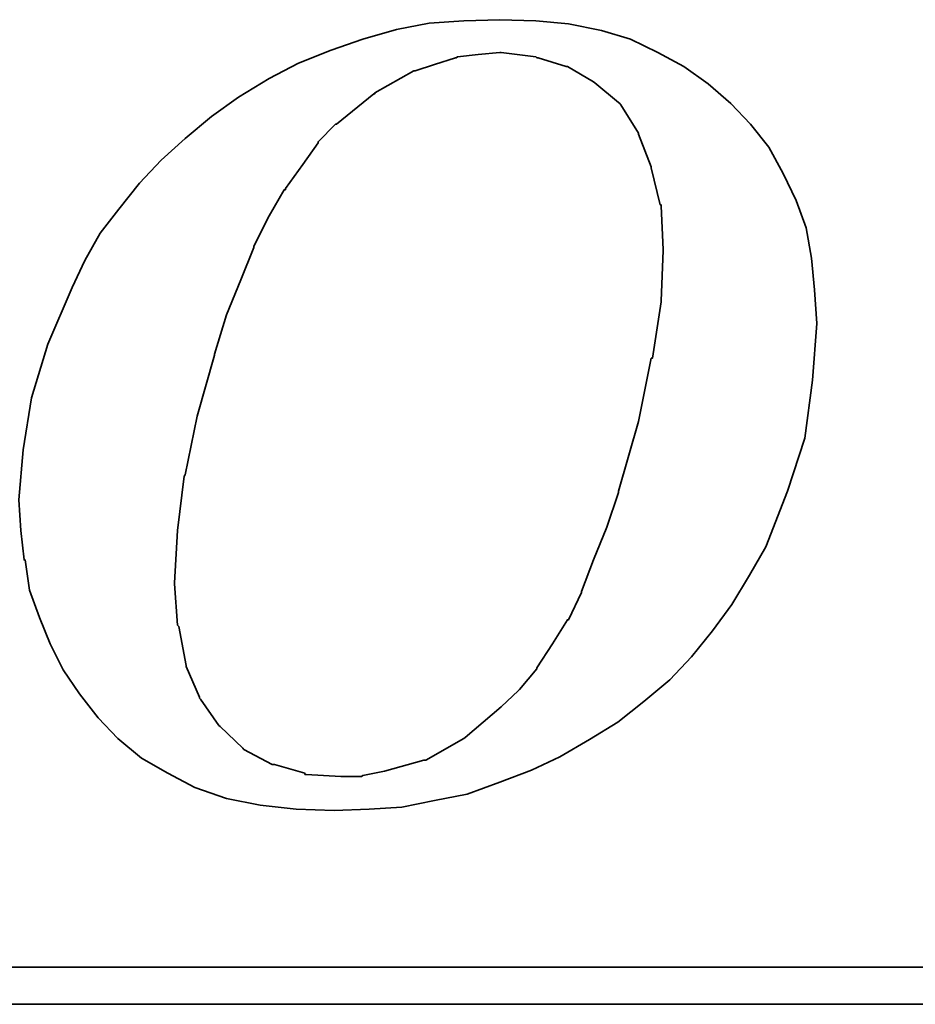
# Model space of a CAD drawing. Extents: x -276 to -48, y 63 to 198.
# Tile 32 of 48: x -102.71 to -100.76, y 124.05 to 126.18. Entities that reach past the tile are written whole.
import ezdxf

# ---------------------------------------------------------------- set-up
doc = ezdxf.new("R2010")
doc.units = 0
doc.header["$LTSCALE"] = 3
doc.header["$MEASUREMENT"] = 0
doc.layers.add('DIM', color=4, linetype='Continuous')
doc.layers.add('layer 1', color=7, linetype='Continuous')

# ---------------------------------------------------------------- blocks, each defined once
blk = doc.blocks.new('TBI MOTION logo(完整正式版)')
at = {"layer": 'layer 1', "color": 22, "lineweight": 35}
for points, knots in [([(-11.34375, -6.98375), (-11.34375, -6.98375), (-10.91375, -7.43875), (-10.91375, -7.43875), (-10.91375, -7.43875), (-10.91375, -7.43875), (-10.38625, -7.87125), (-10.38625, -7.87125), (-10.38625, -7.87125), (-10.38625, -7.87125), (-9.81125, -8.20375), (-9.81125, -8.20375), (-9.81125, -8.20375), (-9.81125, -8.20375), (-9.21125, -8.51875), (-9.21125, -8.51875), (-9.21125, -8.51875), (-9.21125, -8.51875), (-8.51625, -8.75875), (-8.51625, -8.75875), (-8.51625, -8.75875), (-8.51625, -8.75875), (-7.77125, -8.90375), (-7.77125, -8.90375), (-7.77125, -8.90375), (-7.77125, -8.90375), (-6.97875, -8.99875), (-6.97875, -8.99875), (-6.97875, -8.99875), (-6.97875, -8.99875), (-6.14125, -9.02375), (-6.14125, -9.02375), (-6.14125, -9.02375), (-6.14125, -9.02375), (-5.37125, -8.99875), (-5.37125, -8.99875), (-5.37125, -8.99875), (-5.37125, -8.99875), (-4.65375, -8.94875), (-4.65375, -8.94875), (-4.65375, -8.94875), (-4.65375, -8.94875), (-3.93375, -8.80625), (-3.93375, -8.80625), (-3.93375, -8.80625), (-3.93375, -8.80625), (-3.21375, -8.66375), (-3.21375, -8.66375), (-3.21375, -8.66375), (-3.21375, -8.66375), (-2.49375, -8.39875), (-2.49375, -8.39875), (-2.49375, -8.39875), (-2.49375, -8.39875), (-1.79875, -8.13375), (-1.79875, -8.13375), (-1.79875, -8.13375), (-1.79875, -8.13375), (-1.17375, -7.84375), (-1.17375, -7.84375), (-1.17375, -7.84375), (-1.17375, -7.84375), (-0.52375, -7.46375), (-0.52375, -7.46375), (-0.52375, -7.46375), (-0.52375, -7.46375), (0.10124, -7.07875), (0.10124, -7.07875), (0.10124, -7.07875), (0.10124, -7.07875), (0.67625, -6.62375), (0.67625, -6.62375), (0.67625, -6.62375), (0.67625, -6.62375), (1.24874, -6.14375), (1.24874, -6.14375), (1.24874, -6.14375), (1.24874, -6.14375), (1.72874, -5.64125), (1.72874, -5.64125), (1.72874, -5.64125), (1.72874, -5.64125), (2.18624, -5.06375), (2.18624, -5.06375), (2.18624, -5.06375), (2.18624, -5.06375), (2.61625, -4.48874), (2.61625, -4.48874), (2.61625, -4.48874), (2.61625, -4.48874), (3.00125, -3.83874), (3.00125, -3.83874), (3.00125, -3.83874), (3.00125, -3.83874), (3.36124, -3.21374), (3.36124, -3.21374), (3.36124, -3.21374), (3.36124, -3.21374), (3.84374, -1.99125), (3.84374, -1.99125), (3.84374, -1.99125), (3.84374, -1.99125), (4.22625, -0.81875), (4.22625, -0.81875), (4.22625, -0.81875), (4.22625, -0.81875), (4.39125, 0.45624), (4.39125, 0.45624), (4.39125, 0.45624), (4.39125, 0.45624), (4.48874, 1.70124), (4.48874, 1.70124), (4.48874, 1.70124), (4.48874, 1.70124), (4.43874, 2.44625), (4.43874, 2.44625), (4.43874, 2.44625), (4.43874, 2.44625), (4.36874, 3.14125), (4.36874, 3.14125), (4.36874, 3.14125), (4.36874, 3.14125), (4.25125, 3.81125), (4.25125, 3.81125), (4.25125, 3.81125), (4.25125, 3.81125), (4.03124, 4.41125), (4.03124, 4.41125), (4.03124, 4.41125), (4.03124, 4.41125), (3.74374, 5.01125), (3.74374, 5.01125), (3.74374, 5.01125), (3.74374, 5.01125), (3.43124, 5.58875), (3.43124, 5.58875), (3.43124, 5.58875), (3.43124, 5.58875), (3.02625, 6.09125), (3.02625, 6.09125), (3.02625, 6.09125), (3.02625, 6.09125), (2.59374, 6.54875), (2.59374, 6.54875), (2.59374, 6.54875), (2.59374, 6.54875), (2.09124, 6.98125), (2.09124, 6.98125), (2.09124, 6.98125), (2.09124, 6.98125), (1.56124, 7.36625), (1.56124, 7.36625), (1.56124, 7.36625), (1.56124, 7.36625), (0.98624, 7.67625), (0.98624, 7.67625), (0.98624, 7.67625), (0.98624, 7.67625), (0.38624, 7.96375), (0.38624, 7.96375), (0.38624, 7.96375), (0.38624, 7.96375), (-0.25875, 8.15625), (-0.25875, 8.15625), (-0.25875, 8.15625), (-0.25875, 8.15625), (-0.98125, 8.30125), (-0.98125, 8.30125), (-0.98125, 8.30125), (-0.98125, 8.30125), (-1.70124, 8.37125), (-1.70124, 8.37125), (-1.70124, 8.37125), (-1.70124, 8.37125), (-2.49375, 8.39624), (-2.49375, 8.39624), (-2.49375, 8.39624), (-2.49375, 8.39624), (-3.28625, 8.37125), (-3.28625, 8.37125), (-3.28625, 8.37125), (-3.28625, 8.37125), (-4.05125, 8.32125), (-4.05125, 8.32125), (-4.05125, 8.32125), (-4.05125, 8.32125), (-4.77375, 8.18125), (-4.77375, 8.18125), (-4.77375, 8.18125), (-4.77375, 8.18125), (-5.51625, 7.96375), (-5.51625, 7.96375), (-5.51625, 7.96375), (-5.51625, 7.96375), (-6.21125, 7.72625), (-6.21125, 7.72625), (-6.21125, 7.72625), (-6.21125, 7.72625), (-6.92875, 7.43625), (-6.92875, 7.43625), (-6.92875, 7.43625), (-6.92875, 7.43625), (-7.57875, 7.10125), (-7.57875, 7.10125), (-7.57875, 7.10125), (-7.57875, 7.10125), (-8.24875, 6.69125), (-8.24875, 6.69125), (-8.24875, 6.69125), (-8.24875, 6.69125), (-8.84875, 6.26125), (-8.84875, 6.26125), (-8.84875, 6.26125), (-8.84875, 6.26125), (-9.42625, 5.78125), (-9.42625, 5.78125), (-9.42625, 5.78125), (-9.42625, 5.78125), (-9.95375, 5.30125), (-9.95375, 5.30125), (-9.95375, 5.30125), (-9.95375, 5.30125), (-10.43375, 4.79624), (-10.43375, 4.79624), (-10.43375, 4.79624), (-10.43375, 4.79624), (-10.88875, 4.22125), (-10.88875, 4.22125), (-10.88875, 4.22125), (-10.88875, 4.22125), (-11.29875, 3.69375), (-11.29875, 3.69375), (-11.29875, 3.69375), (-11.29875, 3.69375), (-11.63375, 3.09125), (-11.63375, 3.09125), (-11.63375, 3.09125), (-11.63375, 3.09125), (-11.91875, 2.49625), (-11.91875, 2.49625), (-11.91875, 2.49625), (-11.91875, 2.49625), (-12.44875, 1.24625), (-12.44875, 1.24625), (-12.44875, 1.24625), (-12.44875, 1.24625), (-12.80875, 0.06874), (-12.80875, 0.06874), (-12.80875, 0.06874), (-12.80875, 0.06874), (-12.99875, -1.07875), (-12.99875, -1.07875), (-12.99875, -1.07875), (-12.99875, -1.07875), (-13.09375, -2.18375), (-13.09375, -2.18375), (-13.09375, -2.18375), (-13.09375, -2.18375), (-13.04875, -2.85375), (-13.04875, -2.85375), (-13.04875, -2.85375), (-13.04875, -2.85375), (-12.97375, -3.50375), (-12.97375, -3.50375), (-12.97375, -3.50375), (-12.97375, -3.50375), (-12.95375, -3.50375), (-12.95375, -3.50375), (-12.95375, -3.50375), (-12.95375, -3.50375), (-12.85375, -4.17375), (-12.85375, -4.17375), (-12.85375, -4.17375), (-12.85375, -4.17375), (-12.63875, -4.77624), (-12.63875, -4.77624), (-12.63875, -4.77624), (-12.63875, -4.77624), (-12.39875, -5.35125), (-12.39875, -5.35125), (-12.39875, -5.35125), (-12.39875, -5.35125), (-12.11375, -5.92875), (-12.11375, -5.92875), (-12.11375, -5.92875), (-12.11375, -5.92875), (-11.75375, -6.45375), (-11.75375, -6.45375), (-11.75375, -6.45375), (-11.75375, -6.45375), (-11.34375, -6.98375), (-11.34375, -6.98375)], [0, 0, 0, 0, 0.01369863, 0.01369863, 0.01369863, 0.01369863, 0.02739726, 0.02739726, 0.02739726, 0.02739726, 0.04109589, 0.04109589, 0.04109589, 0.04109589, 0.05479452, 0.05479452, 0.05479452, 0.05479452, 0.06849315, 0.06849315, 0.06849315, 0.06849315, 0.08219178, 0.08219178, 0.08219178, 0.08219178, 0.09589041, 0.09589041, 0.09589041, 0.09589041, 0.10958904, 0.10958904, 0.10958904, 0.10958904, 0.12328767, 0.12328767, 0.12328767, 0.12328767, 0.1369863, 0.1369863, 0.1369863, 0.1369863, 0.15068493, 0.15068493, 0.15068493, 0.15068493, 0.16438356, 0.16438356, 0.16438356, 0.16438356, 0.17808219, 0.17808219, 0.17808219, 0.17808219, 0.19178082, 0.19178082, 0.19178082, 0.19178082, 0.20547945, 0.20547945, 0.20547945, 0.20547945, 0.21917808, 0.21917808, 0.21917808, 0.21917808, 0.23287671, 0.23287671, 0.23287671, 0.23287671, 0.24657534, 0.24657534, 0.24657534, 0.24657534, 0.26027397, 0.26027397, 0.26027397, 0.26027397, 0.2739726, 0.2739726, 0.2739726, 0.2739726, 0.28767123, 0.28767123, 0.28767123, 0.28767123, 0.30136986, 0.30136986, 0.30136986, 0.30136986, 0.31506849, 0.31506849, 0.31506849, 0.31506849, 0.32876712, 0.32876712, 0.32876712, 0.32876712, 0.34246575, 0.34246575, 0.34246575, 0.34246575, 0.35616438, 0.35616438, 0.35616438, 0.35616438, 0.36986301, 0.36986301, 0.36986301, 0.36986301, 0.38356164, 0.38356164, 0.38356164, 0.38356164, 0.39726027, 0.39726027, 0.39726027, 0.39726027, 0.4109589, 0.4109589, 0.4109589, 0.4109589, 0.42465753, 0.42465753, 0.42465753, 0.42465753, 0.43835616, 0.43835616, 0.43835616, 0.43835616, 0.45205479, 0.45205479, 0.45205479, 0.45205479, 0.46575342, 0.46575342, 0.46575342, 0.46575342, 0.47945205, 0.47945205, 0.47945205, 0.47945205, 0.49315068, 0.49315068, 0.49315068, 0.49315068, 0.50684932, 0.50684932, 0.50684932, 0.50684932, 0.52054795, 0.52054795, 0.52054795, 0.52054795, 0.53424658, 0.53424658, 0.53424658, 0.53424658, 0.54794521, 0.54794521, 0.54794521, 0.54794521, 0.56164384, 0.56164384, 0.56164384, 0.56164384, 0.57534247, 0.57534247, 0.57534247, 0.57534247, 0.5890411, 0.5890411, 0.5890411, 0.5890411, 0.60273973, 0.60273973, 0.60273973, 0.60273973, 0.61643836, 0.61643836, 0.61643836, 0.61643836, 0.63013699, 0.63013699, 0.63013699, 0.63013699, 0.64383562, 0.64383562, 0.64383562, 0.64383562, 0.65753425, 0.65753425, 0.65753425, 0.65753425, 0.67123288, 0.67123288, 0.67123288, 0.67123288, 0.68493151, 0.68493151, 0.68493151, 0.68493151, 0.69863014, 0.69863014, 0.69863014, 0.69863014, 0.71232877, 0.71232877, 0.71232877, 0.71232877, 0.7260274, 0.7260274, 0.7260274, 0.7260274, 0.73972603, 0.73972603, 0.73972603, 0.73972603, 0.75342466, 0.75342466, 0.75342466, 0.75342466, 0.76712329, 0.76712329, 0.76712329, 0.76712329, 0.78082192, 0.78082192, 0.78082192, 0.78082192, 0.79452055, 0.79452055, 0.79452055, 0.79452055, 0.80821918, 0.80821918, 0.80821918, 0.80821918, 0.82191781, 0.82191781, 0.82191781, 0.82191781, 0.83561644, 0.83561644, 0.83561644, 0.83561644, 0.84931507, 0.84931507, 0.84931507, 0.84931507, 0.8630137, 0.8630137, 0.8630137, 0.8630137, 0.87671233, 0.87671233, 0.87671233, 0.87671233, 0.89041096, 0.89041096, 0.89041096, 0.89041096, 0.90410959, 0.90410959, 0.90410959, 0.90410959, 0.91780822, 0.91780822, 0.91780822, 0.91780822, 0.93150685, 0.93150685, 0.93150685, 0.93150685, 0.94520548, 0.94520548, 0.94520548, 0.94520548, 0.95890411, 0.95890411, 0.95890411, 0.95890411, 0.97260274, 0.97260274, 0.97260274, 0.97260274, 0.98630137, 0.98630137, 0.98630137, 0.98630137, 1, 1, 1, 1]), ([(-8.77875, 1.03124), (-8.77875, 1.03124), (-8.51625, 1.89625), (-8.51625, 1.89625), (-8.51625, 1.89625), (-8.51625, 1.89625), (-8.20375, 2.66375), (-8.20375, 2.66375), (-8.20375, 2.66375), (-8.20375, 2.66375), (-7.91625, 3.38125), (-7.91625, 3.38125), (-7.91625, 3.38125), (-7.91625, 3.38125), (-7.91625, 3.40624), (-7.91625, 3.40624), (-7.91625, 3.40624), (-7.91625, 3.40624), (-7.57875, 4.07624), (-7.57875, 4.07624), (-7.57875, 4.07624), (-7.57875, 4.07624), (-7.24375, 4.65125), (-7.24375, 4.65125), (-7.24375, 4.65125), (-7.24375, 4.65125), (-7.21875, 4.65125), (-7.21875, 4.65125), (-7.21875, 4.65125), (-7.21875, 4.65125), (-7.21875, 4.67624), (-7.21875, 4.67624), (-7.21875, 4.67624), (-7.21875, 4.67624), (-6.83625, 5.20375), (-6.83625, 5.20375), (-6.83625, 5.20375), (-6.83625, 5.20375), (-6.49875, 5.68625), (-6.49875, 5.68625), (-6.49875, 5.68625), (-6.49875, 5.68625), (-6.49875, 5.70625), (-6.49875, 5.70625), (-6.49875, 5.70625), (-6.49875, 5.70625), (-6.11625, 6.09125), (-6.11625, 6.09125), (-6.11625, 6.09125), (-6.11625, 6.09125), (-6.09125, 6.09125), (-6.09125, 6.09125), (-6.09125, 6.09125), (-6.09125, 6.09125), (-5.27375, 6.76625), (-5.27375, 6.76625), (-5.27375, 6.76625), (-5.27375, 6.76625), (-5.24875, 6.76625), (-5.24875, 6.76625), (-5.24875, 6.76625), (-5.24875, 6.76625), (-5.24875, 6.78625), (-5.24875, 6.78625), (-5.24875, 6.78625), (-5.24875, 6.78625), (-4.38875, 7.26624), (-4.38875, 7.26624), (-4.38875, 7.26624), (-4.38875, 7.26624), (-4.36125, 7.26624), (-4.36125, 7.26624), (-4.36125, 7.26624), (-4.36125, 7.26624), (-3.93375, 7.41125), (-3.93375, 7.41125), (-3.93375, 7.41125), (-3.93375, 7.41125), (-3.47375, 7.55625), (-3.47375, 7.55625), (-3.47375, 7.55625), (-3.47375, 7.55625), (-3.45375, 7.55625), (-3.45375, 7.55625), (-3.45375, 7.55625), (-3.45375, 7.55625), (-3.42875, 7.58124), (-3.42875, 7.58124), (-3.42875, 7.58124), (-3.42875, 7.58124), (-2.97375, 7.62625), (-2.97375, 7.62625), (-2.97375, 7.62625), (-2.97375, 7.62625), (-2.49375, 7.67625), (-2.49375, 7.67625), (-2.49375, 7.67625), (-2.49375, 7.67625), (-2.46875, 7.67625), (-2.46875, 7.67625), (-2.46875, 7.67625), (-2.46875, 7.67625), (-1.70124, 7.58124), (-1.70124, 7.58124), (-1.70124, 7.58124), (-1.70124, 7.58124), (-1.67875, 7.55625), (-1.67875, 7.55625), (-1.67875, 7.55625), (-1.67875, 7.55625), (-1.65375, 7.55625), (-1.65375, 7.55625), (-1.65375, 7.55625), (-1.65375, 7.55625), (-1.03125, 7.36625), (-1.03125, 7.36625), (-1.03125, 7.36625), (-1.03125, 7.36625), (-1.00625, 7.36625), (-1.00625, 7.36625), (-1.00625, 7.36625), (-1.00625, 7.36625), (-0.43124, 7.02624), (-0.43124, 7.02624), (-0.43124, 7.02624), (-0.43124, 7.02624), (-0.40625, 7.00624), (-0.40625, 7.00624), (-0.40625, 7.00624), (-0.40625, 7.00624), (0.12124, 6.57124), (0.12124, 6.57124), (0.12124, 6.57124), (0.12124, 6.57124), (0.14624, 6.54875), (0.14624, 6.54875), (0.14624, 6.54875), (0.14624, 6.54875), (0.17124, 6.52375), (0.17124, 6.52375), (0.17124, 6.52375), (0.17124, 6.52375), (0.55625, 5.89875), (0.55625, 5.89875), (0.55625, 5.89875), (0.55625, 5.89875), (0.55625, 5.87625), (0.55625, 5.87625), (0.55625, 5.87625), (0.55625, 5.87625), (0.84124, 5.15625), (0.84124, 5.15625), (0.84124, 5.15625), (0.84124, 5.15625), (0.84124, 5.13125), (0.84124, 5.13125), (0.84124, 5.13125), (0.84124, 5.13125), (1.03624, 4.31875), (1.03624, 4.31875), (1.03624, 4.31875), (1.03624, 4.31875), (1.05624, 4.31875), (1.05624, 4.31875), (1.05624, 4.31875), (1.05624, 4.31875), (1.05624, 4.29125), (1.05624, 4.29125), (1.05624, 4.29125), (1.05624, 4.29125), (1.10625, 3.33125), (1.10625, 3.33125), (1.10625, 3.33125), (1.10625, 3.33125), (1.10625, 3.30875), (1.10625, 3.30875), (1.10625, 3.30875), (1.10625, 3.30875), (1.05624, 2.20624), (1.05624, 2.20624), (1.05624, 2.20624), (1.05624, 2.20624), (1.05624, 2.18124), (1.05624, 2.18124), (1.05624, 2.18124), (1.05624, 2.18124), (0.86624, 0.93624), (0.86624, 0.93624), (0.86624, 0.93624), (0.86624, 0.93624), (0.84124, 0.93624), (0.84124, 0.93624), (0.84124, 0.93624), (0.84124, 0.93624), (0.55625, -0.45874), (0.55625, -0.45874), (0.55625, -0.45874), (0.55625, -0.45874), (0.12124, -1.99125), (0.12124, -1.99125), (0.12124, -1.99125), (0.12124, -1.99125), (0.12124, -2.01874), (0.12124, -2.01874), (0.12124, -2.01874), (0.12124, -2.01874), (-0.13874, -2.78375), (-0.13874, -2.78375), (-0.13874, -2.78375), (-0.13874, -2.78375), (-0.43124, -3.50375), (-0.43124, -3.50375), (-0.43124, -3.50375), (-0.43124, -3.50375), (-0.69375, -4.19875), (-0.69375, -4.19875), (-0.69375, -4.19875), (-0.69375, -4.19875), (-0.69375, -4.22375), (-0.69375, -4.22375), (-0.69375, -4.22375), (-0.69375, -4.22375), (-0.98125, -4.82374), (-0.98125, -4.82374), (-0.98125, -4.82374), (-0.98125, -4.82374), (-1.00625, -4.82374), (-1.00625, -4.82374), (-1.00625, -4.82374), (-1.00625, -4.82374), (-1.33875, -5.35125), (-1.33875, -5.35125), (-1.33875, -5.35125), (-1.33875, -5.35125), (-1.67875, -5.87875), (-1.67875, -5.87875), (-1.67875, -5.87875), (-1.67875, -5.87875), (-1.67875, -5.90375), (-1.67875, -5.90375), (-1.67875, -5.90375), (-1.67875, -5.90375), (-2.05875, -6.35875), (-2.05875, -6.35875), (-2.05875, -6.35875), (-2.05875, -6.35875), (-2.08375, -6.38375), (-2.08375, -6.38375), (-2.08375, -6.38375), (-2.08375, -6.38375), (-2.46875, -6.74375), (-2.46875, -6.74375), (-2.46875, -6.74375), (-2.46875, -6.74375), (-3.25875, -7.41625), (-3.25875, -7.41625), (-3.25875, -7.41625), (-3.25875, -7.41625), (-3.28625, -7.43875), (-3.28625, -7.43875), (-3.28625, -7.43875), (-3.28625, -7.43875), (-4.12375, -7.91875), (-4.12375, -7.91875), (-4.12375, -7.91875), (-4.12375, -7.91875), (-4.14875, -7.91875), (-4.14875, -7.91875), (-4.14875, -7.91875), (-4.14875, -7.91875), (-4.17125, -7.91875), (-4.17125, -7.91875), (-4.17125, -7.91875), (-4.17125, -7.91875), (-5.03375, -8.15875), (-5.03375, -8.15875), (-5.03375, -8.15875), (-5.03375, -8.15875), (-5.51625, -8.25625), (-5.51625, -8.25625), (-5.51625, -8.25625), (-5.51625, -8.25625), (-5.54125, -8.27875), (-5.54125, -8.27875), (-5.54125, -8.27875), (-5.54125, -8.27875), (-5.56375, -8.27875), (-5.56375, -8.27875), (-5.56375, -8.27875), (-5.56375, -8.27875), (-5.99625, -8.27875), (-5.99625, -8.27875), (-5.99625, -8.27875), (-5.99625, -8.27875), (-6.76375, -8.23125), (-6.76375, -8.23125), (-6.76375, -8.23125), (-6.76375, -8.23125), (-6.78875, -8.23125), (-6.78875, -8.23125), (-6.78875, -8.23125), (-6.78875, -8.23125), (-6.78875, -8.20375), (-6.78875, -8.20375), (-6.78875, -8.20375), (-6.78875, -8.20375), (-7.45875, -8.01375), (-7.45875, -8.01375), (-7.45875, -8.01375), (-7.45875, -8.01375), (-7.48375, -8.01375), (-7.48375, -8.01375), (-7.48375, -8.01375), (-7.48375, -8.01375), (-7.50875, -8.01375), (-7.50875, -8.01375), (-7.50875, -8.01375), (-7.50875, -8.01375), (-8.13125, -7.67875), (-8.13125, -7.67875), (-8.13125, -7.67875), (-8.13125, -7.67875), (-8.15625, -7.65375), (-8.15625, -7.65375), (-8.15625, -7.65375), (-8.15625, -7.65375), (-8.65875, -7.17375), (-8.65875, -7.17375), (-8.65875, -7.17375), (-8.65875, -7.17375), (-8.68375, -7.14875), (-8.68375, -7.14875), (-8.68375, -7.14875), (-8.68375, -7.14875), (-9.08875, -6.57375), (-9.08875, -6.57375), (-9.08875, -6.57375), (-9.08875, -6.57375), (-9.11375, -6.54875), (-9.11375, -6.54875), (-9.11375, -6.54875), (-9.11375, -6.54875), (-9.11375, -6.52875), (-9.11375, -6.52875), (-9.11375, -6.52875), (-9.11375, -6.52875), (-9.40375, -5.85375), (-9.40375, -5.85375), (-9.40375, -5.85375), (-9.40375, -5.85375), (-9.40375, -5.82875), (-9.40375, -5.82875), (-9.40375, -5.82875), (-9.40375, -5.82875), (-9.56875, -4.96875), (-9.56875, -4.96875), (-9.56875, -4.96875), (-9.56875, -4.96875), (-9.59375, -4.94375), (-9.59375, -4.94375), (-9.59375, -4.94375), (-9.59375, -4.94375), (-9.66375, -4.03375), (-9.66375, -4.03375), (-9.66375, -4.03375), (-9.66375, -4.03375), (-9.66375, -4.00875), (-9.66375, -4.00875), (-9.66375, -4.00875), (-9.66375, -4.00875), (-9.59375, -2.85375), (-9.59375, -2.85375), (-9.59375, -2.85375), (-9.59375, -2.85375), (-9.45125, -1.65875), (-9.45125, -1.65875), (-9.45125, -1.65875), (-9.45125, -1.65875), (-9.42625, -1.63375), (-9.42625, -1.63375), (-9.42625, -1.63375), (-9.42625, -1.63375), (-9.16125, -0.33875), (-9.16125, -0.33875), (-9.16125, -0.33875), (-9.16125, -0.33875), (-8.77875, 1.00624), (-8.77875, 1.00624), (-8.77875, 1.00624), (-8.77875, 1.00624), (-8.77875, 1.03124), (-8.77875, 1.03124)], [0, 0, 0, 0, 0.01020408, 0.01020408, 0.01020408, 0.01020408, 0.02040816, 0.02040816, 0.02040816, 0.02040816, 0.03061224, 0.03061224, 0.03061224, 0.03061224, 0.04081633, 0.04081633, 0.04081633, 0.04081633, 0.05102041, 0.05102041, 0.05102041, 0.05102041, 0.06122449, 0.06122449, 0.06122449, 0.06122449, 0.07142857, 0.07142857, 0.07142857, 0.07142857, 0.08163265, 0.08163265, 0.08163265, 0.08163265, 0.09183673, 0.09183673, 0.09183673, 0.09183673, 0.10204082, 0.10204082, 0.10204082, 0.10204082, 0.1122449, 0.1122449, 0.1122449, 0.1122449, 0.12244898, 0.12244898, 0.12244898, 0.12244898, 0.13265306, 0.13265306, 0.13265306, 0.13265306, 0.14285714, 0.14285714, 0.14285714, 0.14285714, 0.15306122, 0.15306122, 0.15306122, 0.15306122, 0.16326531, 0.16326531, 0.16326531, 0.16326531, 0.17346939, 0.17346939, 0.17346939, 0.17346939, 0.18367347, 0.18367347, 0.18367347, 0.18367347, 0.19387755, 0.19387755, 0.19387755, 0.19387755, 0.20408163, 0.20408163, 0.20408163, 0.20408163, 0.21428571, 0.21428571, 0.21428571, 0.21428571, 0.2244898, 0.2244898, 0.2244898, 0.2244898, 0.23469388, 0.23469388, 0.23469388, 0.23469388, 0.24489796, 0.24489796, 0.24489796, 0.24489796, 0.25510204, 0.25510204, 0.25510204, 0.25510204, 0.26530612, 0.26530612, 0.26530612, 0.26530612, 0.2755102, 0.2755102, 0.2755102, 0.2755102, 0.28571429, 0.28571429, 0.28571429, 0.28571429, 0.29591837, 0.29591837, 0.29591837, 0.29591837, 0.30612245, 0.30612245, 0.30612245, 0.30612245, 0.31632653, 0.31632653, 0.31632653, 0.31632653, 0.32653061, 0.32653061, 0.32653061, 0.32653061, 0.33673469, 0.33673469, 0.33673469, 0.33673469, 0.34693878, 0.34693878, 0.34693878, 0.34693878, 0.35714286, 0.35714286, 0.35714286, 0.35714286, 0.36734694, 0.36734694, 0.36734694, 0.36734694, 0.37755102, 0.37755102, 0.37755102, 0.37755102, 0.3877551, 0.3877551, 0.3877551, 0.3877551, 0.39795918, 0.39795918, 0.39795918, 0.39795918, 0.40816327, 0.40816327, 0.40816327, 0.40816327, 0.41836735, 0.41836735, 0.41836735, 0.41836735, 0.42857143, 0.42857143, 0.42857143, 0.42857143, 0.43877551, 0.43877551, 0.43877551, 0.43877551, 0.44897959, 0.44897959, 0.44897959, 0.44897959, 0.45918367, 0.45918367, 0.45918367, 0.45918367, 0.46938776, 0.46938776, 0.46938776, 0.46938776, 0.47959184, 0.47959184, 0.47959184, 0.47959184, 0.48979592, 0.48979592, 0.48979592, 0.48979592, 0.5, 0.5, 0.5, 0.5, 0.51020408, 0.51020408, 0.51020408, 0.51020408, 0.52040816, 0.52040816, 0.52040816, 0.52040816, 0.53061224, 0.53061224, 0.53061224, 0.53061224, 0.54081633, 0.54081633, 0.54081633, 0.54081633, 0.55102041, 0.55102041, 0.55102041, 0.55102041, 0.56122449, 0.56122449, 0.56122449, 0.56122449, 0.57142857, 0.57142857, 0.57142857, 0.57142857, 0.58163265, 0.58163265, 0.58163265, 0.58163265, 0.59183673, 0.59183673, 0.59183673, 0.59183673, 0.60204082, 0.60204082, 0.60204082, 0.60204082, 0.6122449, 0.6122449, 0.6122449, 0.6122449, 0.62244898, 0.62244898, 0.62244898, 0.62244898, 0.63265306, 0.63265306, 0.63265306, 0.63265306, 0.64285714, 0.64285714, 0.64285714, 0.64285714, 0.65306122, 0.65306122, 0.65306122, 0.65306122, 0.66326531, 0.66326531, 0.66326531, 0.66326531, 0.67346939, 0.67346939, 0.67346939, 0.67346939, 0.68367347, 0.68367347, 0.68367347, 0.68367347, 0.69387755, 0.69387755, 0.69387755, 0.69387755, 0.70408163, 0.70408163, 0.70408163, 0.70408163, 0.71428571, 0.71428571, 0.71428571, 0.71428571, 0.7244898, 0.7244898, 0.7244898, 0.7244898, 0.73469388, 0.73469388, 0.73469388, 0.73469388, 0.74489796, 0.74489796, 0.74489796, 0.74489796, 0.75510204, 0.75510204, 0.75510204, 0.75510204, 0.76530612, 0.76530612, 0.76530612, 0.76530612, 0.7755102, 0.7755102, 0.7755102, 0.7755102, 0.78571429, 0.78571429, 0.78571429, 0.78571429, 0.79591837, 0.79591837, 0.79591837, 0.79591837, 0.80612245, 0.80612245, 0.80612245, 0.80612245, 0.81632653, 0.81632653, 0.81632653, 0.81632653, 0.82653061, 0.82653061, 0.82653061, 0.82653061, 0.83673469, 0.83673469, 0.83673469, 0.83673469, 0.84693878, 0.84693878, 0.84693878, 0.84693878, 0.85714286, 0.85714286, 0.85714286, 0.85714286, 0.86734694, 0.86734694, 0.86734694, 0.86734694, 0.87755102, 0.87755102, 0.87755102, 0.87755102, 0.8877551, 0.8877551, 0.8877551, 0.8877551, 0.89795918, 0.89795918, 0.89795918, 0.89795918, 0.90816327, 0.90816327, 0.90816327, 0.90816327, 0.91836735, 0.91836735, 0.91836735, 0.91836735, 0.92857143, 0.92857143, 0.92857143, 0.92857143, 0.93877551, 0.93877551, 0.93877551, 0.93877551, 0.94897959, 0.94897959, 0.94897959, 0.94897959, 0.95918367, 0.95918367, 0.95918367, 0.95918367, 0.96938776, 0.96938776, 0.96938776, 0.96938776, 0.97959184, 0.97959184, 0.97959184, 0.97959184, 0.98979592, 0.98979592, 0.98979592, 0.98979592, 1, 1, 1, 1]), ([(75.90875, -9.47875), (75.90875, -9.47875), (75.90875, -12.28625), (75.90875, -12.28625), (75.90875, -12.28625), (75.90875, -12.28625), (75.90875, -12.47875), (75.90875, -12.47875), (75.90875, -12.47875), (75.90875, -12.47875), (75.71625, -12.47875), (75.71625, -12.47875), (75.71625, -12.47875), (75.71625, -12.47875), (-88.32875, -12.47875), (-88.32875, -12.47875), (-88.32875, -12.47875), (-88.32875, -12.47875), (-88.32875, -13.29375), (-88.32875, -13.29375), (-88.32875, -13.29375), (-88.32875, -13.29375), (82.89125, -13.29375), (82.89125, -13.29375), (82.89125, -13.29375), (82.89125, -13.29375), (75.90875, -9.47875), (75.90875, -9.47875)], [0, 0, 0, 0, 0.14285714, 0.14285714, 0.14285714, 0.14285714, 0.28571429, 0.28571429, 0.28571429, 0.28571429, 0.42857143, 0.42857143, 0.42857143, 0.42857143, 0.57142857, 0.57142857, 0.57142857, 0.57142857, 0.71428571, 0.71428571, 0.71428571, 0.71428571, 0.85714286, 0.85714286, 0.85714286, 0.85714286, 1, 1, 1, 1])]:
    blk.add_open_spline(points, degree=3, knots=knots, dxfattribs=at)

msp = doc.modelspace()

# ---------------------------------------------------------------- block references
at = {"layer": 'DIM', "color": 7, "xscale": 0.0985374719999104, "yscale": 0.0985374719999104, "zscale": 0.0985374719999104}
msp.add_blockref('TBI MOTION logo(完整正式版)', (-101.4176, 125.3561), dxfattribs=at)

doc.saveas('drawing.dxf')
